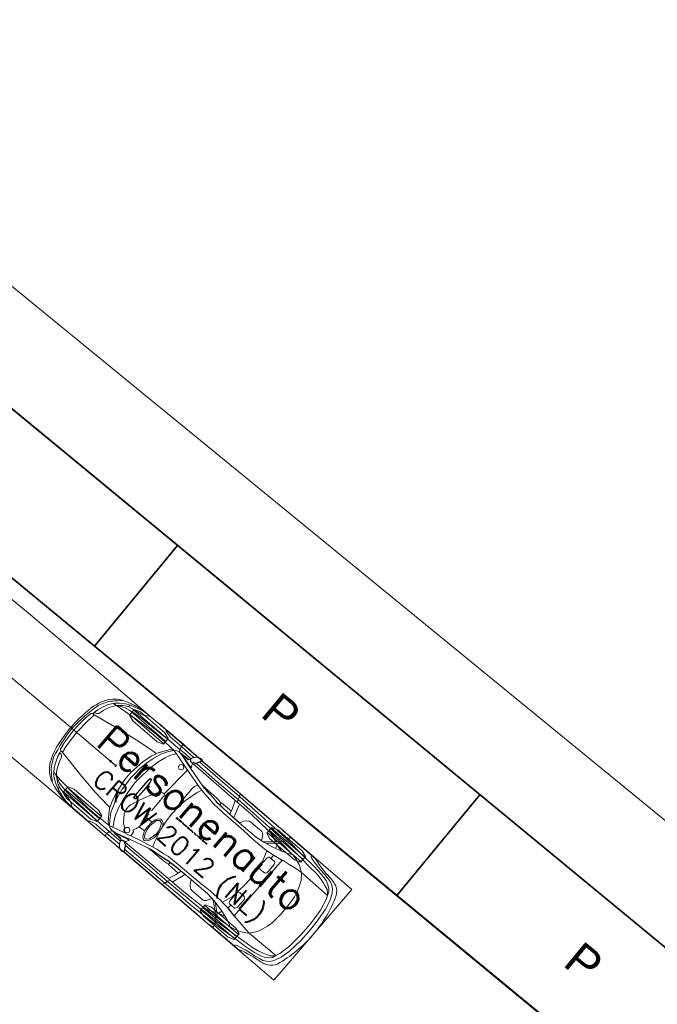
# Model space of a CAD drawing. Header units: metres. Extents: x 93008 to 98406, y 448779 to 454332.
# Tile 50 of 136: x 95625 to 95635, y 451635 to 451650. Entities that reach past the tile are written whole.
import ezdxf
from ezdxf.enums import TextEntityAlignment as Align

# ---------------------------------------------------------------- set-up
doc = ezdxf.new("R2010")
doc.units = ezdxf.units.M
doc.header["$MEASUREMENT"] = 0
for name, color, linetype, lineweight in [('B-PV-VW-MARKERING_PARKEERVAK-G', 7, 'Continuous', 35), ('B-PV-VW-MARKERING_PARKEERVAK-SCHEDING-G', 7, 'Continuous', 35), ('X-XX-AL-REFERENTIE_AUTOTURN-G', 7, 'Continuous', 18)]:
    doc.layers.add(name, color=color, linetype=linetype, lineweight=lineweight)
doc.layers.add('B-PV-VW-MARKERING_PARKEERVAK-T', color=7, linetype='Continuous', lineweight=25, plot=False)
for name, color, linetype, lineweight, true_color in [('B-RO-GR-BEPLANTING_CULTUUR_VASTE PLANTENVAK-V', 7, 'Continuous', 18, 0xa5a552), ('B-RO-OG-TERREIN_CULTUURSCHEIDING-V', 7, 'Continuous', 18, 0x28c846), ('B-RO-VH-VERHARDING_BETONSTRAATSTEEN-V', 7, 'Continuous', 18, 0xcdcdcd)]:
    doc.layers.add(name, color=color, linetype=linetype, lineweight=lineweight, true_color=true_color)
doc.styles.get("Standard").update_dxf_attribs({"font": 'arial.ttf'})
doc.styles.add('TSText', font='Simplex.shx')

# ---------------------------------------------------------------- blocks, each defined once
blk = doc.blocks.new('-P')
at = {"layer": 'B-PV-VW-MARKERING_PARKEERVAK-T'}
blk.add_text('P', height=0.5, dxfattribs=at).set_placement((0, 0), align=Align.MIDDLE_CENTER)
blk = doc.blocks.new('*U29')
at = {"layer": 'B-PV-VW-MARKERING_PARKEERVAK-G'}
blk.add_lwpolyline([(0, 0), (42, 0), (42, 2), (0, 2)], close=True, dxfattribs=at)
at = {"layer": 'B-PV-VW-MARKERING_PARKEERVAK-SCHEDING-G'}
for p, q in [((12, 2), (12, 0)), ((18, 2), (18, 0))]:
    blk.add_line(p, q, dxfattribs=at)
at = {"layer": 'B-PV-VW-MARKERING_PARKEERVAK-T'}
for p in [(14.857, 1.036), (20.857, 1.036)]:
    blk.add_blockref('-P', p, dxfattribs=at)
blk = doc.blocks.new('*U154')
at = {"layer": 'X-XX-AL-REFERENTIE_AUTOTURN-G', "color": 3, "linetype": 'Continuous', "ltscale": 0.3048, "transparency": 33554687, "flags": 128}
blk.add_lwpolyline([(95613.934, 451649.398), (95616.616, 451647.3), (95619.28, 451645.179), (95622.158, 451642.843), (95624.937, 451640.543), (95626.164, 451639.512), (95629.889, 451636.313), (95628.696, 451634.925), (95628.372, 451635.203), (95625.476, 451637.676), (95622.555, 451640.121), (95619.61, 451642.537), (95616.721, 451644.86), (95613.89, 451647.091)], dxfattribs=at)
blk = doc.blocks.new('*U157')
at = {"layer": 'X-XX-AL-REFERENTIE_AUTOTURN-G', "color": 254, "linetype": 'Continuous', "ltscale": 0.3048, "transparency": 33554687}
for p, q in [((-13.359, 2.956), (-13.35, 2.991)), ((-11.962, 2.991), (-11.944, 2.87)), ((-8.621, 3), (-8.686, 2.874)), ((-5.944, 2.687), (-6.103, 3)), ((-6.093, 3.035), (-5.911, 2.679)), ((-4.84, 2.878), (-4.833, 3.03)), ((-3.784, 2.957), (-3.687, 3.023)), ((-2.64, 3.011), (-2.511, 2.914)), ((-2.159, 2.971), (-2.301, 3)), ((-1.891, 2.899), (-2.159, 2.971)), ((-15.257, 2.399), (-15.114, 2.517)), ((-15.114, 2.517), (-14.948, 2.604)), ((-14.738, 2.508), (-14.951, 2.404)), ((-14.948, 2.604), (-14.756, 2.637)), ((-14.756, 2.637), (-14.464, 2.706)), ((-14.367, 2.585), (-14.738, 2.508)), ((-14.464, 2.706), (-14.146, 2.741)), ((-13.828, 2.646), (-14.367, 2.585)), ((-14.146, 2.741), (-13.916, 2.784)), ((-14.119, 2.456), (-13.722, 2.482)), ((-13.916, 2.784), (-13.607, 2.844)), ((-12.961, 2.697), (-13.828, 2.646)), ((-13.722, 2.482), (-12.952, 2.551)), ((-13.607, 2.844), (-13.474, 2.887)), ((-13.474, 2.887), (-13.394, 2.922)), ((-13.394, 2.922), (-13.359, 2.956)), ((-11.927, 2.801), (-12.961, 2.697)), ((-12.952, 2.551), (-11.847, 2.637)), ((-11.944, 2.87), (-11.935, 2.801)), ((-11.935, 2.801), (-11.847, 2.637)), ((-11.223, 2.832), (-11.927, 2.801)), ((-11.847, 2.637), (-11.135, 2.661)), ((-11.847, 2.637), (-11.714, 2.473)), ((-10.892, 2.528), (-11.714, 2.473)), ((-11.559, 2.341), (-11.118, 2.492)), ((-10.366, 2.851), (-11.223, 2.832)), ((-11.135, 2.661), (-10.775, 2.689)), ((-11.118, 2.492), (-11.018, 2.52)), ((-9.684, 2.575), (-10.892, 2.528)), ((-10.775, 2.689), (-10.269, 2.689)), ((-9.519, 2.86), (-10.366, 2.851)), ((-10.269, 2.689), (-9.519, 2.708)), ((-8.778, 2.585), (-9.684, 2.575)), ((-8.686, 2.874), (-9.519, 2.86)), ((-9.519, 2.708), (-8.732, 2.72)), ((-8.926, 2.583), (-9.093, 2.104)), ((-8.644, 2.586), (-8.813, 2.2)), ((-8.732, 2.72), (-8.778, 2.585)), ((-5.826, 2.612), (-8.778, 2.585)), ((-8.686, 2.874), (-8.732, 2.72)), ((-8.732, 2.72), (-7.222, 2.711)), ((-7.25, 2.883), (-8.686, 2.874)), ((-6.048, 2.892), (-7.25, 2.883)), ((-7.222, 2.711), (-5.966, 2.729)), ((-5.911, 2.679), (-5.944, 2.687)), ((-5.817, 2.679), (-5.911, 2.679)), ((-5.891, 2.439), (-5.846, 2.511)), ((-5.884, 2.349), (-5.155, 2.555)), ((-5.846, 2.511), (-5.829, 2.551)), ((-5.829, 2.575), (-5.826, 2.612)), ((-5.829, 2.551), (-5.829, 2.575)), ((-5.826, 2.612), (-5.817, 2.679)), ((-5.826, 2.612), (-5.78, 2.599)), ((-5.813, 2.623), (-5.825, 2.624)), ((-5.78, 2.619), (-5.813, 2.623)), ((-5.744, 2.611), (-5.78, 2.619)), ((-5.78, 2.599), (-5.744, 2.595)), ((-5.187, 2.587), (-5.748, 2.427)), ((-5.711, 2.619), (-5.744, 2.611)), ((-5.744, 2.595), (-5.699, 2.599)), ((-5.67, 2.635), (-5.711, 2.619)), ((-5.699, 2.599), (-5.674, 2.607)), ((-5.674, 2.607), (-5.613, 2.663)), ((-5.625, 2.675), (-5.67, 2.635)), ((-5.666, 2.864), (-4.84, 2.878)), ((-5.6, 2.723), (-5.625, 2.675)), ((-5.613, 2.663), (-5.592, 2.679)), ((-5.6, 2.723), (-5.592, 2.679)), ((-5.598, 2.722), (-5.228, 2.726)), ((-5.592, 2.679), (-5.564, 2.627)), ((-5.564, 2.627), (-5.543, 2.607)), ((-5.411, 2.626), (-5.563, 2.626)), ((-5.543, 2.607), (-5.498, 2.599)), ((-5.498, 2.599), (-5.257, 2.599)), ((-5.217, 2.622), (-5.411, 2.626)), ((-5.257, 2.599), (-5.208, 2.595)), ((-5.228, 2.726), (-4.87, 2.718)), ((-4.974, 2.595), (-5.217, 2.622)), ((-5.208, 2.595), (-5.187, 2.587)), ((-5.155, 2.555), (-4.974, 2.595)), ((-4.692, 2.487), (-5.062, 2.384)), ((-4.974, 2.595), (-4.907, 2.646)), ((-4.795, 2.566), (-4.974, 2.595)), ((-4.907, 2.646), (-4.87, 2.718)), ((-4.87, 2.718), (-4.84, 2.878)), ((-4.87, 2.718), (-4.282, 2.711)), ((-4.84, 2.878), (-4.699, 2.879)), ((-4.692, 2.487), (-4.795, 2.566)), ((-4.699, 2.879), (-4.394, 2.885)), ((-4.44, 2.502), (-4.692, 2.487)), ((-4.692, 2.487), (-4.509, 2.4)), ((-4.509, 2.258), (-4.692, 2.487)), ((-4.058, 2.518), (-4.44, 2.502)), ((-4.394, 2.885), (-4.111, 2.885)), ((-4.282, 2.711), (-3.479, 2.689)), ((-4.111, 2.885), (-3.94, 2.914)), ((-3.345, 2.518), (-4.058, 2.518)), ((-3.94, 2.914), (-3.784, 2.957)), ((-3.479, 2.689), (-2.854, 2.667)), ((-2.241, 2.446), (-3.345, 2.518)), ((-2.854, 2.667), (-2.37, 2.638)), ((-2.511, 2.914), (-2.348, 2.827)), ((-2.37, 2.638), (-1.983, 2.609)), ((-2.348, 2.827), (-2.206, 2.783)), ((-2.206, 2.783), (-1.968, 2.754)), ((-1.983, 2.609), (-1.693, 2.566)), ((-1.968, 2.754), (-1.745, 2.718)), ((-1.539, 2.782), (-1.891, 2.899)), ((-1.745, 2.718), (-1.499, 2.664)), ((-1.693, 2.566), (-1.388, 2.5)), ((-1.312, 2.673), (-1.539, 2.782)), ((-1.539, 2.782), (-1.518, 2.701)), ((-1.518, 2.701), (-1.499, 2.664)), ((-1.499, 2.664), (-1.475, 2.641)), ((-1.475, 2.641), (-1.375, 2.603)), ((-1.388, 2.5), (-1.039, 2.337)), ((-1.375, 2.603), (-1.265, 2.529)), ((-1.063, 2.519), (-1.312, 2.673)), ((-1.265, 2.529), (-1.174, 2.445)), ((-0.867, 2.351), (-1.063, 2.519)), ((-15.533, 1.893), (-15.39, 2.205)), ((-15.39, 2.205), (-15.257, 2.399)), ((-15.279, 1.99), (-15.357, 1.786)), ((-15.207, 2.18), (-15.279, 1.99)), ((-15.279, 1.99), (-15.207, 2.077)), ((-13.529, 2.009), (-15.279, 1.99)), ((-15.11, 2.292), (-15.207, 2.18)), ((-15.207, 2.077), (-15.066, 2.197)), ((-14.951, 2.404), (-15.11, 2.292)), ((-15.066, 2.197), (-14.88, 2.266)), ((-14.88, 2.266), (-14.721, 2.318)), ((-14.721, 2.318), (-14.447, 2.404)), ((-14.447, 2.404), (-14.119, 2.456)), ((-13.789, 1.689), (-13.529, 2.009)), ((-13.529, 2.009), (-13.392, 2.107)), ((-13.134, 1.968), (-13.529, 2.009)), ((-13.392, 2.107), (-13.181, 2.231)), ((-13.181, 2.231), (-13.007, 2.297)), ((-13.007, 2.297), (-12.812, 2.354)), ((-12.812, 2.354), (-12.632, 2.395)), ((-12.632, 2.395), (-12.59, 2.395)), ((-12.59, 2.395), (-12.569, 2.39)), ((-12.569, 2.39), (-12.506, 2.349)), ((-12.033, 2.456), (-12.568, 2.39)), ((-12.506, 2.349), (-12.363, 2.277)), ((-12.363, 2.277), (-12.131, 2.189)), ((-12.131, 2.189), (-11.815, 2.087)), ((-11.779, 2.239), (-12.067, 2.169)), ((-11.714, 2.473), (-12.033, 2.456)), ((-11.815, 2.087), (-11.654, 2.045)), ((-11.272, 1.991), (-11.814, 2.468)), ((-11.632, 2.307), (-11.779, 2.239)), ((-11.705, 2.273), (-11.76, 2.073)), ((-11.714, 2.473), (-11.069, 1.922)), ((-11.654, 2.045), (-11.113, 1.928)), ((-11.256, 1.959), (-11.272, 1.991)), ((-10.973, 1.91), (-10.819, 2.179)), ((-10.819, 2.179), (-10.752, 2.245)), ((-10.752, 2.245), (-10.691, 2.271)), ((-10.691, 2.271), (-9.961, 2.267)), ((-9.961, 2.267), (-9.856, 2.247)), ((-9.856, 2.247), (-9.748, 2.175)), ((-9.748, 2.175), (-9.646, 2.057)), ((-9.646, 2.057), (-9.566, 1.873)), ((-9.093, 2.104), (-9.156, 1.882)), ((-8.813, 2.2), (-8.905, 1.887)), ((-8.857, 2.05), (-8.211, 2.038)), ((-8.211, 1.99), (-8.1, 2.039)), ((-8.211, 2.038), (-8.211, 1.915)), ((-8.1, 2.039), (-7.976, 2.065)), ((-7.976, 2.065), (-7.877, 2.065)), ((-7.877, 2.065), (-6.913, 2.078)), ((-7.8, 1.96), (-6.978, 2.061)), ((-7.794, 1.948), (-7.459, 1.988)), ((-7.459, 1.988), (-7.059, 2.04)), ((-7.059, 2.04), (-6.572, 2.166)), ((-6.243, 2.074), (-6.83, 1.931)), ((-6.572, 2.166), (-5.884, 2.349)), ((-5.667, 2.229), (-6.243, 2.074)), ((-5.907, 2.419), (-5.891, 2.439)), ((-5.903, 2.399), (-5.907, 2.419)), ((-5.874, 2.399), (-5.903, 2.399)), ((-5.748, 2.427), (-5.874, 2.399)), ((-5.81, 1.918), (-5.832, 2.176)), ((-5.062, 2.384), (-5.667, 2.229)), ((-5.398, 2.3), (-5.387, 2.196)), ((-5.387, 2.196), (-5.313, 2.073)), ((-5.313, 2.073), (-5.144, 1.938)), ((-4.872, 2.435), (-4.709, 2.187)), ((-4.709, 2.187), (-4.573, 1.895)), ((-4.509, 2.4), (-4.282, 2.081)), ((-4.309, 1.948), (-4.509, 2.258)), ((-4.282, 2.081), (-4.119, 1.833)), ((-1.336, 2.357), (-2.241, 2.446)), ((-1.024, 2.315), (-1.336, 2.357)), ((-1.174, 2.445), (-1.039, 2.337)), ((-1.039, 2.337), (-1.02, 2.309)), ((-0.819, 2.286), (-1.024, 2.315)), ((-1.02, 2.309), (-0.891, 2.146)), ((-0.891, 2.146), (-0.786, 1.931)), ((-0.819, 2.286), (-0.867, 2.351)), ((-0.666, 2.085), (-0.819, 2.286)), ((-0.556, 1.828), (-0.666, 2.085)), ((-15.655, 1.398), (-15.533, 1.893)), ((-15.357, 1.786), (-15.489, 1.194)), ((-13.911, 1.398), (-13.789, 1.689)), ((-12.801, 1.917), (-13.134, 1.968)), ((-12.443, 1.855), (-12.801, 1.917)), ((-11.893, 1.755), (-12.448, 1.854)), ((-11.905, 1.757), (-12.443, 1.855)), ((-12.392, -1.846), (-12.392, 1.846)), ((-12.234, 1.43), (-12.189, 1.52)), ((-12.189, 1.52), (-12.152, 1.546)), ((-12.152, 1.546), (-11.814, 1.547)), ((-11.919, 1.547), (-11.913, 1.668)), ((-11.913, 1.668), (-11.893, 1.755)), ((-11.508, 1.71), (-11.905, 1.757)), ((-11.814, 1.547), (-11.768, 1.512)), ((-11.768, 1.512), (-11.741, 1.449)), ((-11.496, 1.712), (-11.688, 1.186)), ((-11.396, 1.702), (-11.508, 1.71)), ((-10.657, 1.685), (-11.396, 1.702)), ((-11.113, 1.928), (-10.649, 1.869)), ((-9.979, 1.702), (-10.657, 1.685)), ((-10.649, 1.869), (-10.245, 1.869)), ((-10.245, 1.869), (-9.403, 1.869)), ((-8.578, 1.718), (-9.979, 1.702)), ((-9.566, 1.873), (-8.472, 1.896)), ((-9.403, 1.869), (-8.467, 1.886)), ((-7.934, 1.735), (-8.578, 1.718)), ((-8.472, 1.896), (-8.051, 1.922)), ((-8.467, 1.886), (-8.046, 1.911)), ((-8.051, 1.922), (-7.8, 1.96)), ((-8.046, 1.911), (-7.794, 1.948)), ((-7.647, 1.794), (-7.934, 1.735)), ((-7.259, 1.845), (-7.647, 1.794)), ((-6.83, 1.931), (-7.259, 1.845)), ((-6.946, 1.641), (-7.038, 1.882)), ((-6.762, 0.96), (-6.946, 1.641)), ((-6.807, 1.125), (-6.784, 1.494)), ((-6.784, 1.494), (-6.668, 1.773)), ((-6.732, 1.309), (-6.626, 1.691)), ((-6.668, 1.773), (-6.573, 1.876)), ((-6.626, 1.691), (-6.52, 1.804)), ((-6.573, 1.876), (-6.499, 1.918)), ((-6.52, 1.804), (-6.477, 1.835)), ((-6.499, 1.918), (-6.403, 1.887)), ((-6.477, 1.835), (-6.393, 1.773)), ((-6.403, 1.887), (-6.297, 1.794)), ((-6.393, 1.773), (-6.319, 1.67)), ((-6.319, 1.67), (-6.255, 1.443)), ((-6.297, 1.794), (-6.192, 1.546)), ((-6.192, 1.546), (-5.874, 1.567)), ((-6.192, 1.546), (-6.17, 1.34)), ((-5.885, 1.319), (-5.863, 1.546)), ((-5.863, 1.546), (-5.81, 1.722)), ((-5.726, 1.897), (-5.81, 1.918)), ((-5.81, 1.722), (-5.747, 1.835)), ((-5.747, 1.835), (-5.726, 1.897)), ((-5.144, 1.938), (-4.847, 1.556)), ((-4.847, 1.556), (-4.794, 1.329)), ((-4.573, 1.895), (-4.446, 1.514)), ((-4.446, 1.514), (-4.364, 1.081)), ((-4.164, 1.523), (-4.309, 1.948)), ((-4.064, 1.187), (-4.164, 1.523)), ((-4.119, 1.833), (-4.001, 1.523)), ((-3.937, 1.78), (-4.102, 1.79)), ((-4.001, 1.523), (-3.873, 1.036)), ((-3.047, 1.683), (-3.937, 1.78)), ((-2.012, 1.523), (-3.047, 1.683)), ((-0.464, 1.232), (-2.012, 1.523)), ((-0.786, 1.931), (-0.68, 1.693)), ((-0.68, 1.693), (-0.628, 1.487)), ((-0.628, 1.487), (-0.604, 1.441)), ((-0.45, 1.534), (-0.556, 1.828)), ((-0.402, 1.342), (-0.45, 1.534)), ((-15.732, 0.58), (-15.655, 1.398)), ((-15.489, 1.194), (-15.555, 0.343)), ((-14.065, 0.86), (-13.999, 1.14)), ((-13.999, 1.14), (-13.911, 1.398)), ((-12.242, 0.958), (-12.234, 1.43)), ((-11.741, 1.449), (-11.73, 0.897)), ((-11.688, 1.186), (-11.734, 0.803)), ((-6.721, 1.009), (-6.732, 1.309)), ((-6.587, 0.687), (-6.721, 1.009)), ((-6.234, 1.174), (-6.308, 0.762)), ((-6.255, 1.443), (-6.234, 1.174)), ((-6.17, 1.34), (-6.192, 0.968)), ((-5.853, 0.999), (-5.885, 1.319)), ((-5.821, 0.844), (-5.853, 0.999)), ((-4.805, 1.02), (-4.985, 0.565)), ((-4.784, 1.154), (-4.805, 1.02)), ((-4.794, 1.329), (-4.784, 1.154)), ((-4.364, 1.081), (-4.282, 0.443)), ((-3.973, 0.682), (-4.064, 1.187)), ((-3.873, 1.036), (-3.81, 0.629)), ((-0.604, 1.441), (-0.546, 1.375)), ((-0.546, 1.375), (-0.484, 1.347)), ((-0.484, 1.347), (-0.441, 1.342)), ((-0.476, 1.209), (-0.482, 1.121)), ((-0.482, 1.121), (-0.476, 1.209)), ((-0.482, 1.121), (-0.458, 1.058)), ((-0.458, 1.058), (-0.482, 1.121)), ((-0.464, 1.232), (-0.476, 1.209)), ((-0.476, 1.209), (-0.464, 1.232)), ((-0.434, 1.238), (-0.464, 1.232)), ((-0.464, 1.232), (-0.434, 1.238)), ((-0.458, 1.058), (-0.422, 0.796)), ((-0.422, 0.796), (-0.458, 1.058)), ((-0.441, 1.342), (-0.402, 1.342)), ((-0.398, 1.232), (-0.434, 1.238)), ((-0.434, 1.238), (-0.398, 1.232)), ((-0.386, 1.229), (-0.402, 1.342)), ((-0.368, 1.226), (-0.398, 1.232)), ((-0.398, 1.232), (-0.368, 1.226)), ((-0.333, 1.203), (-0.368, 1.226)), ((-0.368, 1.226), (-0.333, 1.203)), ((-0.297, 1.168), (-0.333, 1.203)), ((-0.333, 1.203), (-0.297, 1.168)), ((-0.285, 1.052), (-0.297, 1.168)), ((-0.297, 1.168), (-0.285, 1.052)), ((-0.249, 0.808), (-0.285, 1.052)), ((-0.285, 1.052), (-0.249, 0.808)), ((-15.743, 0), (-15.732, 0.58)), ((-14.098, 0.494), (-14.065, 0.86)), ((-12.233, 0.86), (-12.242, 0.958)), ((-12.168, 0.798), (-12.233, 0.86)), ((-12.141, 0.78), (-12.168, 0.798)), ((-11.867, 0.772), (-12.141, 0.78)), ((-11.803, 0.817), (-11.867, 0.772)), ((-11.748, 0.861), (-11.803, 0.817)), ((-11.734, 0.803), (-11.779, 0.268)), ((-11.73, 0.897), (-11.748, 0.861)), ((-6.698, 0.467), (-6.762, 0.96)), ((-6.643, 0.642), (-6.742, 0.806)), ((-6.53, 0.576), (-6.643, 0.642)), ((-6.446, 0.648), (-6.587, 0.687)), ((-6.435, 0.565), (-6.53, 0.576)), ((-6.308, 0.762), (-6.446, 0.648)), ((-6.329, 0.638), (-6.435, 0.565)), ((-6.245, 0.762), (-6.329, 0.638)), ((-6.192, 0.968), (-6.245, 0.762)), ((-5.853, 0.968), (-6.192, 0.968)), ((-5.726, 0.648), (-5.821, 0.844)), ((-5.8, 0.534), (-5.705, 0.576)), ((-5.789, -0.395), (-5.8, 0.534)), ((-5.694, 0.607), (-5.726, 0.648)), ((-5.705, 0.576), (-5.694, 0.607)), ((-4.985, 0.565), (-5.239, 0.018)), ((-4.829, 0.442), (-4.8, 0.613)), ((-4.819, 0.417), (-4.794, 0.56)), ((-4.8, 0.613), (-4.775, 0.641)), ((-4.794, 0.56), (-4.768, 0.619)), ((-4.775, 0.641), (-4.746, 0.644)), ((-4.768, 0.619), (-4.746, 0.625)), ((-4.746, 0.644), (-4.717, 0.641)), ((-4.746, 0.625), (-4.727, 0.622)), ((-4.727, 0.622), (-4.705, 0.61)), ((-4.717, 0.641), (-4.689, 0.632)), ((-4.705, 0.61), (-4.685, 0.582)), ((-4.689, 0.632), (-4.673, 0.566)), ((-4.685, 0.582), (-4.682, 0.352)), ((-4.673, 0.566), (-4.663, 0.461)), ((-3.946, 0.222), (-3.973, 0.682)), ((-3.81, 0.629), (-3.764, 0.23)), ((-0.422, 0.796), (-0.375, 0)), ((-0.375, 0), (-0.422, 0.796)), ((-0.219, 0.482), (-0.249, 0.808)), ((-0.249, 0.808), (-0.219, 0.482)), ((-15.732, -0.58), (-15.743, 0)), ((-15.555, 0.343), (-15.555, 0)), ((-14.109, 0.182), (-14.098, 0.494)), ((-14.109, 0), (-14.109, 0.182)), ((-14.109, -0.182), (-14.109, 0)), ((-11.779, 0.268), (-11.788, 0)), ((-11.788, 0), (-11.779, -0.268)), ((-6.68, 0), (-6.698, 0.467)), ((-6.698, -0.467), (-6.68, 0)), ((-5.239, 0.018), (-5.429, -0.312)), ((-4.845, 0), (-4.829, 0.442)), ((-4.829, -0.442), (-4.845, 0)), ((-4.832, 0), (-4.819, 0.417)), ((-4.819, -0.417), (-4.832, 0)), ((-4.682, 0.352), (-4.679, 0)), ((-4.679, 0), (-4.682, -0.352)), ((-4.663, 0.461), (-4.657, 0)), ((-4.657, 0), (-4.663, -0.461)), ((-4.282, 0.443), (-4.247, 0)), ((-4.247, 0), (-4.282, -0.443)), ((-3.929, 0), (-3.946, 0.222)), ((-3.946, -0.222), (-3.929, 0)), ((-3.764, 0.23), (-3.755, 0)), ((-3.755, 0), (-3.764, -0.23)), ((-0.375, 0), (-0.422, -0.796)), ((-0.422, -0.796), (-0.375, 0)), ((-0.202, 0.093), (-0.219, 0.482)), ((-0.219, 0.482), (-0.202, 0.093)), ((-0.196, 0), (-0.202, 0.093)), ((-0.202, 0.093), (-0.196, 0)), ((-0.202, -0.093), (-0.196, 0)), ((-0.196, 0), (-0.202, -0.093)), ((-15.555, 0), (-15.555, -0.343)), ((-15.555, -0.343), (-15.489, -1.194)), ((-14.098, -0.494), (-14.109, -0.182)), ((-14.065, -0.86), (-14.098, -0.494)), ((-11.779, -0.268), (-11.734, -0.803)), ((-6.762, -0.96), (-6.698, -0.467)), ((-6.698, -0.467), (-6.632, -0.67)), ((-5.779, -0.467), (-5.789, -0.395)), ((-5.736, -0.508), (-5.779, -0.467)), ((-5.546, -0.436), (-5.641, -0.508)), ((-5.429, -0.312), (-5.546, -0.436)), ((-4.8, -0.613), (-4.829, -0.442)), ((-4.794, -0.56), (-4.819, -0.417)), ((-4.682, -0.352), (-4.685, -0.582)), ((-4.663, -0.461), (-4.673, -0.566)), ((-4.282, -0.443), (-4.364, -1.081)), ((-3.973, -0.682), (-3.946, -0.222)), ((-3.764, -0.23), (-3.81, -0.629)), ((-0.249, -0.808), (-0.219, -0.482)), ((-0.219, -0.482), (-0.249, -0.808)), ((-0.219, -0.482), (-0.202, -0.093)), ((-0.202, -0.093), (-0.219, -0.482)), ((-15.655, -1.398), (-15.732, -0.58)), ((-13.999, -1.14), (-14.065, -0.86)), ((-12.233, -0.86), (-12.242, -0.958)), ((-12.242, -0.958), (-12.234, -1.43)), ((-12.168, -0.798), (-12.233, -0.86)), ((-12.141, -0.78), (-12.168, -0.798)), ((-11.867, -0.772), (-12.141, -0.78)), ((-11.803, -0.817), (-11.867, -0.772)), ((-11.748, -0.861), (-11.803, -0.817)), ((-11.73, -0.897), (-11.748, -0.861)), ((-11.741, -1.449), (-11.73, -0.897)), ((-11.734, -0.803), (-11.688, -1.186)), ((-6.946, -1.641), (-6.762, -0.96)), ((-6.632, -0.67), (-6.621, -1.63)), ((-5.836, -2.172), (-5.736, -0.508)), ((-5.641, -0.508), (-5.736, -0.508)), ((-4.775, -0.641), (-4.8, -0.613)), ((-4.768, -0.619), (-4.794, -0.56)), ((-4.746, -0.644), (-4.775, -0.641)), ((-4.746, -0.625), (-4.768, -0.619)), ((-4.727, -0.622), (-4.746, -0.625)), ((-4.717, -0.641), (-4.746, -0.644)), ((-4.705, -0.61), (-4.727, -0.622)), ((-4.689, -0.632), (-4.717, -0.641)), ((-4.685, -0.582), (-4.705, -0.61)), ((-4.673, -0.566), (-4.689, -0.632)), ((-4.064, -1.187), (-3.973, -0.682)), ((-3.81, -0.629), (-3.873, -1.036)), ((-0.422, -0.796), (-0.458, -1.058)), ((-0.458, -1.058), (-0.422, -0.796)), ((-0.285, -1.052), (-0.249, -0.808)), ((-0.249, -0.808), (-0.285, -1.052)), ((-15.533, -1.893), (-15.655, -1.398)), ((-15.489, -1.194), (-15.357, -1.786)), ((-13.911, -1.398), (-13.999, -1.14)), ((-13.789, -1.689), (-13.911, -1.398)), ((-12.234, -1.43), (-12.189, -1.52)), ((-11.768, -1.512), (-11.741, -1.449)), ((-11.688, -1.186), (-11.496, -1.712)), ((-4.364, -1.081), (-4.446, -1.514)), ((-4.164, -1.523), (-4.064, -1.187)), ((-3.873, -1.036), (-4.001, -1.523)), ((-0.464, -1.232), (-2.012, -1.523)), ((-0.628, -1.487), (-0.604, -1.441)), ((-0.604, -1.441), (-0.546, -1.375)), ((-0.546, -1.375), (-0.484, -1.347)), ((-0.484, -1.347), (-0.441, -1.342)), ((-0.458, -1.058), (-0.482, -1.121)), ((-0.482, -1.121), (-0.458, -1.058)), ((-0.482, -1.121), (-0.476, -1.209)), ((-0.476, -1.209), (-0.482, -1.121)), ((-0.476, -1.209), (-0.464, -1.232)), ((-0.464, -1.232), (-0.476, -1.209)), ((-0.464, -1.232), (-0.434, -1.238)), ((-0.434, -1.238), (-0.464, -1.232)), ((-0.402, -1.342), (-0.45, -1.534)), ((-0.441, -1.342), (-0.402, -1.342)), ((-0.434, -1.238), (-0.398, -1.232)), ((-0.398, -1.232), (-0.434, -1.238)), ((-0.386, -1.229), (-0.402, -1.342)), ((-0.398, -1.232), (-0.368, -1.226)), ((-0.368, -1.226), (-0.398, -1.232)), ((-0.368, -1.226), (-0.333, -1.203)), ((-0.333, -1.203), (-0.368, -1.226)), ((-0.333, -1.203), (-0.297, -1.168)), ((-0.297, -1.168), (-0.333, -1.203)), ((-0.297, -1.168), (-0.285, -1.052)), ((-0.285, -1.052), (-0.297, -1.168)), ((-15.39, -2.205), (-15.533, -1.893)), ((-15.357, -1.786), (-15.279, -1.99)), ((-13.529, -2.009), (-13.789, -1.689)), ((-13.134, -1.968), (-13.529, -2.009)), ((-12.801, -1.917), (-13.134, -1.968)), ((-12.443, -1.855), (-12.801, -1.917)), ((-11.893, -1.755), (-12.448, -1.854)), ((-11.905, -1.757), (-12.443, -1.855)), ((-12.189, -1.52), (-12.152, -1.546)), ((-12.152, -1.546), (-11.814, -1.547)), ((-11.919, -1.547), (-11.913, -1.668)), ((-11.913, -1.668), (-11.893, -1.755)), ((-11.508, -1.71), (-11.905, -1.757)), ((-11.814, -1.547), (-11.768, -1.512)), ((-11.714, -2.473), (-11.069, -1.922)), ((-11.113, -1.928), (-11.654, -2.045)), ((-11.396, -1.702), (-11.508, -1.71)), ((-10.657, -1.685), (-11.396, -1.702)), ((-11.256, -1.959), (-11.272, -1.991)), ((-10.649, -1.869), (-11.113, -1.928)), ((-10.973, -1.91), (-10.819, -2.179)), ((-9.979, -1.702), (-10.657, -1.685)), ((-10.245, -1.869), (-10.649, -1.869)), ((-9.403, -1.869), (-10.245, -1.869)), ((-8.578, -1.718), (-9.979, -1.702)), ((-9.646, -2.057), (-9.566, -1.873)), ((-9.566, -1.873), (-8.472, -1.896)), ((-8.467, -1.886), (-9.403, -1.869)), ((-9.093, -2.104), (-9.156, -1.882)), ((-8.813, -2.2), (-8.905, -1.887)), ((-7.934, -1.735), (-8.578, -1.718)), ((-8.472, -1.896), (-8.051, -1.922)), ((-8.046, -1.911), (-8.467, -1.886)), ((-8.211, -2.038), (-8.211, -1.915)), ((-8.051, -1.922), (-7.8, -1.96)), ((-7.794, -1.948), (-8.046, -1.911)), ((-7.647, -1.794), (-7.934, -1.735)), ((-7.8, -1.96), (-6.978, -2.061)), ((-7.459, -1.988), (-7.794, -1.948)), ((-7.259, -1.845), (-7.647, -1.794)), ((-6.83, -1.931), (-7.259, -1.845)), ((-7.04, -1.889), (-6.946, -1.641)), ((-6.243, -2.074), (-6.83, -1.931)), ((-6.694, -1.883), (-6.803, -1.936)), ((-6.642, -1.792), (-6.694, -1.883)), ((-6.621, -1.63), (-6.642, -1.792)), ((-4.573, -1.895), (-4.709, -2.187)), ((-4.446, -1.514), (-4.573, -1.895)), ((-4.509, -2.258), (-4.309, -1.948)), ((-4.309, -1.948), (-4.164, -1.523)), ((-4.119, -1.833), (-4.282, -2.081)), ((-4.001, -1.523), (-4.119, -1.833)), ((-3.937, -1.78), (-4.102, -1.79)), ((-3.047, -1.683), (-3.937, -1.78)), ((-2.012, -1.523), (-3.047, -1.683)), ((-0.891, -2.146), (-0.786, -1.931)), ((-0.786, -1.931), (-0.68, -1.693)), ((-0.68, -1.693), (-0.628, -1.487)), ((-0.556, -1.828), (-0.666, -2.085)), ((-0.45, -1.534), (-0.556, -1.828)), ((-15.257, -2.399), (-15.39, -2.205)), ((-13.529, -2.009), (-15.279, -1.99)), ((-15.279, -1.99), (-15.207, -2.077)), ((-15.279, -1.99), (-15.207, -2.18)), ((-15.114, -2.517), (-15.257, -2.399)), ((-15.207, -2.077), (-15.066, -2.197)), ((-15.207, -2.18), (-15.11, -2.292)), ((-15.11, -2.292), (-14.951, -2.404)), ((-15.066, -2.197), (-14.88, -2.266)), ((-14.951, -2.404), (-14.738, -2.508)), ((-14.88, -2.266), (-14.721, -2.318)), ((-14.721, -2.318), (-14.447, -2.404)), ((-14.447, -2.404), (-14.119, -2.456)), ((-14.119, -2.456), (-13.722, -2.482)), ((-13.392, -2.107), (-13.529, -2.009)), ((-13.181, -2.231), (-13.392, -2.107)), ((-13.007, -2.297), (-13.181, -2.231)), ((-12.812, -2.354), (-13.007, -2.297)), ((-12.632, -2.395), (-12.812, -2.354)), ((-12.59, -2.395), (-12.632, -2.395)), ((-12.569, -2.39), (-12.59, -2.395)), ((-12.506, -2.349), (-12.569, -2.39)), ((-12.033, -2.456), (-12.568, -2.39)), ((-12.363, -2.277), (-12.506, -2.349)), ((-12.131, -2.189), (-12.363, -2.277)), ((-11.815, -2.087), (-12.131, -2.189)), ((-11.779, -2.239), (-12.067, -2.169)), ((-11.714, -2.473), (-12.033, -2.456)), ((-11.847, -2.637), (-11.714, -2.473)), ((-11.654, -2.045), (-11.815, -2.087)), ((-11.272, -1.991), (-11.814, -2.468)), ((-11.632, -2.307), (-11.779, -2.239)), ((-11.705, -2.273), (-11.76, -2.073)), ((-10.892, -2.528), (-11.714, -2.473)), ((-11.559, -2.341), (-11.118, -2.492)), ((-10.819, -2.179), (-10.752, -2.245)), ((-10.752, -2.245), (-10.691, -2.271)), ((-10.691, -2.271), (-9.961, -2.267)), ((-9.961, -2.267), (-9.856, -2.247)), ((-9.856, -2.247), (-9.748, -2.175)), ((-9.748, -2.175), (-9.646, -2.057)), ((-8.926, -2.583), (-9.093, -2.104)), ((-8.857, -2.05), (-8.211, -2.038)), ((-8.644, -2.586), (-8.813, -2.2)), ((-8.211, -1.99), (-8.1, -2.039)), ((-8.1, -2.039), (-7.976, -2.065)), ((-7.976, -2.065), (-7.877, -2.065)), ((-7.877, -2.065), (-6.913, -2.078)), ((-7.059, -2.04), (-7.459, -1.988)), ((-6.572, -2.166), (-7.059, -2.04)), ((-5.884, -2.349), (-6.572, -2.166)), ((-5.667, -2.229), (-6.243, -2.074)), ((-5.903, -2.399), (-5.907, -2.419)), ((-5.907, -2.419), (-5.891, -2.439)), ((-5.874, -2.399), (-5.903, -2.399)), ((-5.891, -2.439), (-5.846, -2.511)), ((-5.155, -2.555), (-5.884, -2.349)), ((-5.748, -2.427), (-5.874, -2.399)), ((-5.187, -2.587), (-5.748, -2.427)), ((-5.062, -2.384), (-5.667, -2.229)), ((-4.692, -2.487), (-5.062, -2.384)), ((-4.709, -2.187), (-4.872, -2.435)), ((-4.692, -2.487), (-4.509, -2.258)), ((-4.509, -2.4), (-4.692, -2.487)), ((-4.282, -2.081), (-4.509, -2.4)), ((-2.241, -2.446), (-3.345, -2.518)), ((-1.336, -2.357), (-2.241, -2.446)), ((-1.388, -2.5), (-1.039, -2.337)), ((-1.024, -2.315), (-1.336, -2.357)), ((-1.265, -2.529), (-1.174, -2.445)), ((-1.174, -2.445), (-1.039, -2.337)), ((-0.867, -2.351), (-1.063, -2.519)), ((-1.039, -2.337), (-1.02, -2.309)), ((-0.819, -2.286), (-1.024, -2.315)), ((-1.02, -2.309), (-0.891, -2.146)), ((-0.819, -2.286), (-0.867, -2.351)), ((-0.666, -2.085), (-0.819, -2.286)), ((-14.948, -2.604), (-15.114, -2.517)), ((-14.756, -2.637), (-14.948, -2.604)), ((-14.464, -2.706), (-14.756, -2.637)), ((-14.738, -2.508), (-14.367, -2.585)), ((-14.146, -2.741), (-14.464, -2.706)), ((-14.367, -2.585), (-13.828, -2.646)), ((-13.916, -2.784), (-14.146, -2.741)), ((-13.607, -2.844), (-13.916, -2.784)), ((-13.828, -2.646), (-12.961, -2.697)), ((-13.722, -2.482), (-12.952, -2.551)), ((-13.474, -2.887), (-13.607, -2.844)), ((-13.394, -2.922), (-13.474, -2.887)), ((-13.359, -2.956), (-13.394, -2.922)), ((-13.35, -2.991), (-13.359, -2.956)), ((-12.961, -2.697), (-11.927, -2.801)), ((-12.952, -2.551), (-11.847, -2.637)), ((-11.962, -2.991), (-11.944, -2.87)), ((-11.944, -2.87), (-11.935, -2.801)), ((-11.935, -2.801), (-11.847, -2.637)), ((-11.927, -2.801), (-11.223, -2.832)), ((-11.847, -2.637), (-11.135, -2.661)), ((-11.223, -2.832), (-10.366, -2.851)), ((-11.135, -2.661), (-10.775, -2.689)), ((-11.118, -2.492), (-11.018, -2.52)), ((-9.684, -2.575), (-10.892, -2.528)), ((-10.775, -2.689), (-10.269, -2.689)), ((-10.366, -2.851), (-9.519, -2.86)), ((-10.269, -2.689), (-9.519, -2.708)), ((-8.778, -2.585), (-9.684, -2.575)), ((-9.519, -2.708), (-8.732, -2.72)), ((-9.519, -2.86), (-8.686, -2.874)), ((-5.826, -2.612), (-8.778, -2.585)), ((-8.732, -2.72), (-8.778, -2.585)), ((-8.732, -2.72), (-7.222, -2.711)), ((-8.686, -2.874), (-8.732, -2.72)), ((-8.621, -3), (-8.686, -2.874)), ((-8.686, -2.874), (-7.25, -2.883)), ((-7.25, -2.883), (-6.048, -2.892)), ((-7.222, -2.711), (-5.966, -2.729)), ((-5.944, -2.687), (-6.103, -3)), ((-6.093, -3.035), (-5.911, -2.679)), ((-5.911, -2.679), (-5.944, -2.687)), ((-5.817, -2.679), (-5.911, -2.679)), ((-5.846, -2.511), (-5.829, -2.551)), ((-5.829, -2.551), (-5.829, -2.575)), ((-5.829, -2.575), (-5.826, -2.612)), ((-5.826, -2.612), (-5.78, -2.599)), ((-5.826, -2.612), (-5.817, -2.679)), ((-5.813, -2.623), (-5.825, -2.624)), ((-5.78, -2.619), (-5.813, -2.623)), ((-5.78, -2.599), (-5.744, -2.595)), ((-5.744, -2.611), (-5.78, -2.619)), ((-5.744, -2.595), (-5.699, -2.599)), ((-5.711, -2.619), (-5.744, -2.611)), ((-5.67, -2.635), (-5.711, -2.619)), ((-5.699, -2.599), (-5.674, -2.607)), ((-5.674, -2.607), (-5.613, -2.663)), ((-5.625, -2.675), (-5.67, -2.635)), ((-5.666, -2.864), (-4.84, -2.878)), ((-5.6, -2.723), (-5.625, -2.675)), ((-5.613, -2.663), (-5.592, -2.679)), ((-5.6, -2.723), (-5.592, -2.679)), ((-5.598, -2.722), (-5.228, -2.726)), ((-5.592, -2.679), (-5.564, -2.627)), ((-5.564, -2.627), (-5.543, -2.607)), ((-5.563, -2.626), (-5.411, -2.626)), ((-5.543, -2.607), (-5.498, -2.599)), ((-5.498, -2.599), (-5.257, -2.599)), ((-5.411, -2.626), (-5.217, -2.622)), ((-5.257, -2.599), (-5.208, -2.595)), ((-5.228, -2.726), (-4.87, -2.718)), ((-5.217, -2.622), (-4.974, -2.595)), ((-5.208, -2.595), (-5.187, -2.587)), ((-4.974, -2.595), (-5.155, -2.555)), ((-4.974, -2.595), (-4.795, -2.566)), ((-4.907, -2.646), (-4.974, -2.595)), ((-4.87, -2.718), (-4.907, -2.646)), ((-4.87, -2.718), (-4.282, -2.711)), ((-4.84, -2.878), (-4.87, -2.718)), ((-4.84, -2.878), (-4.699, -2.879)), ((-4.833, -3.03), (-4.84, -2.878)), ((-4.795, -2.566), (-4.692, -2.487)), ((-4.699, -2.879), (-4.394, -2.885)), ((-4.44, -2.502), (-4.692, -2.487)), ((-4.058, -2.518), (-4.44, -2.502)), ((-4.394, -2.885), (-4.111, -2.885)), ((-4.282, -2.711), (-3.479, -2.689)), ((-4.111, -2.885), (-3.94, -2.914)), ((-3.345, -2.518), (-4.058, -2.518)), ((-3.94, -2.914), (-3.784, -2.957)), ((-3.784, -2.957), (-3.687, -3.023)), ((-3.479, -2.689), (-2.854, -2.667)), ((-2.854, -2.667), (-2.37, -2.638)), ((-2.64, -3.011), (-2.511, -2.914)), ((-2.511, -2.914), (-2.348, -2.827)), ((-2.37, -2.638), (-1.983, -2.609)), ((-2.348, -2.827), (-2.206, -2.783)), ((-2.206, -2.783), (-1.968, -2.754)), ((-1.891, -2.899), (-2.159, -2.971)), ((-1.983, -2.609), (-1.693, -2.566)), ((-1.968, -2.754), (-1.745, -2.718)), ((-1.539, -2.782), (-1.891, -2.899)), ((-1.745, -2.718), (-1.499, -2.664)), ((-1.693, -2.566), (-1.388, -2.5)), ((-1.312, -2.673), (-1.539, -2.782)), ((-1.539, -2.782), (-1.518, -2.701)), ((-1.518, -2.701), (-1.499, -2.664)), ((-1.499, -2.664), (-1.475, -2.641)), ((-1.475, -2.641), (-1.375, -2.603)), ((-1.375, -2.603), (-1.265, -2.529)), ((-1.063, -2.519), (-1.312, -2.673)), ((-11.962, -2.991), (-13.35, -2.991)), ((-2.159, -2.971), (-2.301, -3))]:
    blk.add_line(p, q, dxfattribs=at)
at = {"layer": 'X-XX-AL-REFERENTIE_AUTOTURN-G', "color": 254, "linetype": 'Continuous', "ltscale": 0.3048, "transparency": 33554687, "flags": 128}
blk.add_lwpolyline([(-16.01, -0.019, 0.087361), (-15.617, -2.264, 0.149552), (-15.281, -2.615, 0.076524), (-15.043, -2.701, 0.03911), (-14.753, -2.747, -0.0414), (-13.597, -2.991, 0.023007), (-13.577, -2.991, -0.023007), (-13.441, -2.991, 0.022807), (-13.273, -2.991, -0.023044), (-13.078, -2.991, 0.023044), (-12.947, -2.991, -0.001731), (-11.864, -2.992, 0.015295), (-11.338, -3.002, -0.002997), (-10.359, -2.997), (-9.007, -2.997), (-8.65, -3, 0.003416), (-8.597, -3), (-6.103, -3, -0.0059), (-6.103, -3.002, 0.006681), (-6.106, -3.007, 0.086242), (-6.108, -3.011, 0.000106), (-6.108, -3.011, 0.00038), (-6.108, -3.013, -0.000008), (-6.108, -3.013, 0.000098), (-6.108, -3.014, -0.000053), (-6.108, -3.015, 0.000367), (-6.108, -3.015, -0.000099), (-6.108, -3.016, 0.000488), (-6.108, -3.016, 0.019116), (-6.107, -3.019, 0.049086), (-6.107, -3.021, 0.000042), (-6.107, -3.021, 0.000827), (-6.106, -3.022), (-6.105, -3.024), (-6.105, -3.024), (-6.105, -3.024), (-6.105, -3.024), (-6.104, -3.025, -0.00079), (-6.104, -3.025, 0.001122), (-6.104, -3.025, 0.00867), (-6.101, -3.028, 0), (-6.101, -3.028, 0.091006), (-6.093, -3.035), (-6.06, -3.049, -1), (-6.06, -3.049, 0.250979), (-6.053, -3.051, 0.0603), (-5.964, -3.055, 0.089605), (-5.826, -3.018, -0.000328), (-5.078, -3.027, 0.00399), (-3.145, -3.016, 0.020498), (-2.081, -2.977, 0.045444), (-1.303, -2.795, 0.168335), (-0.493, -2.239, 0.121029), (-0.079, -1.072, 0.039871), (0, 0, 0.039871), (-0.079, 1.072, 0.121029), (-0.493, 2.239, 0.168335), (-1.303, 2.795, 0.045444), (-2.081, 2.977, 0.020498), (-3.145, 3.016, 0.00399), (-5.078, 3.027, -0.000328), (-5.826, 3.018, 0.089605), (-5.964, 3.055, 0.0603), (-6.053, 3.051, 0.250979), (-6.059, 3.05, -1), (-6.059, 3.05), (-6.093, 3.035, 0.091006), (-6.097, 3.032, 0), (-6.097, 3.032, 0.00867), (-6.104, 3.025, 0.001122), (-6.104, 3.025, -0.00079), (-6.104, 3.025), (-6.105, 3.024), (-6.105, 3.024), (-6.105, 3.024), (-6.105, 3.024), (-6.106, 3.023, 0.000827), (-6.106, 3.023, 0.000042), (-6.106, 3.022, 0.049086), (-6.107, 3.019, 0.019116), (-6.108, 3.016, 0.000488), (-6.108, 3.016, -0.000099), (-6.108, 3.016, 0.000367), (-6.108, 3.016, -0.000053), (-6.108, 3.015, 0.000098), (-6.108, 3.015, -0.000008), (-6.108, 3.014, 0.00038), (-6.108, 3.013, 0.000106), (-6.108, 3.013, 0.086242), (-6.106, 3.007, 0.006681), (-6.103, 3.002, -0.0059), (-6.103, 3), (-8.597, 3, 0.003416), (-8.65, 3), (-9.007, 2.997), (-10.359, 2.997, -0.002997), (-11.338, 3.002, 0.015295), (-11.864, 2.992, -0.001731), (-12.947, 2.991, 0.023044), (-13.078, 2.991, -0.023044), (-13.273, 2.991, 0.022807), (-13.441, 2.991, -0.023007), (-13.577, 2.991, 0.023007), (-13.597, 2.991, -0.0414), (-14.753, 2.747, 0.03911), (-15.043, 2.701, 0.076524), (-15.281, 2.615, 0.149552), (-15.617, 2.264, 0.087361), (-16.01, 0.019)], format="xyb", dxfattribs=at)
at = {"layer": 'X-XX-AL-REFERENTIE_AUTOTURN-G', "color": 254, "linetype": 'Continuous', "ltscale": 0.3048, "transparency": 33554687}
for centre in [(-5.503, 2.084), (-5.503, -2.084)]:
    blk.add_circle(centre, 0.135, dxfattribs=at)
for centre, radius, start, end in [((-6.089, 2.581), 0.509, 16.1007, 59.0906), ((-5.375, -2.219), 6.528, 43.0418, 49.2562), ((-3.675, 0.237), 3.666, 23.7799, 33.0718), ((-8.713, -0.378), 8.65, 2.5062, 14.0037), ((-8.713, 0.378), 8.65, 345.9963, 357.4938), ((-3.675, -0.237), 3.666, 326.9282, 336.2201), ((-5.375, 2.219), 6.528, 310.7438, 316.9582), ((-6.087, -2.583), 0.506, 300.7803, 344.0284)]:
    blk.add_arc(centre, radius, start, end, dxfattribs=at)
blk = doc.blocks.new('*U156')
at = {"layer": 'X-XX-AL-REFERENTIE_AUTOTURN-G', "color": 2, "linetype": 'Continuous', "ltscale": 0.3048, "transparency": 33554687}
for p, q in [((-10.918, 2.71), (-13.169, 2.71)), ((-10.918, 2.56), (-13.169, 2.56)), ((-10.918, 2.41), (-13.169, 2.41)), ((-10.918, -2.41), (-13.169, -2.41)), ((-10.918, -2.56), (-13.169, -2.56)), ((-10.918, -2.71), (-13.169, -2.71))]:
    blk.add_line(p, q, dxfattribs=at)
at = {"layer": 'X-XX-AL-REFERENTIE_AUTOTURN-G', "color": 254, "linetype": 'Continuous', "ltscale": 0.3048, "transparency": 33554687, "flags": 128}
for points in [[(-10.918, 2.747), (-10.918, 2.372), (-11.233, 2.259), (-12.854, 2.259), (-13.169, 2.372), (-13.169, 2.747), (-12.854, 2.86), (-11.233, 2.86)], [(-10.918, -2.372), (-10.918, -2.747), (-11.233, -2.86), (-12.854, -2.86), (-13.169, -2.747), (-13.169, -2.372), (-12.854, -2.259), (-11.233, -2.259)]]:
    blk.add_lwpolyline(points, close=True, dxfattribs=at)
blk.add_blockref('*U157', (0, 0))
blk = doc.blocks.new('*U155')
at = {"layer": 'X-XX-AL-REFERENTIE_AUTOTURN-G', "color": 2, "linetype": 'Continuous', "ltscale": 0.3048, "transparency": 33554687}
for p, q in [((0.218, 0.78), (0.739, 0.334)), ((0.248, 0.815), (0.768, 0.368)), ((0.278, 0.85), (0.798, 0.403)), ((-0.798, -0.403), (-0.278, -0.85)), ((-0.768, -0.368), (-0.248, -0.815)), ((-0.739, -0.334), (-0.218, -0.78))]:
    blk.add_line(p, q, dxfattribs=at)
at = {"layer": 'X-XX-AL-REFERENTIE_AUTOTURN-G', "color": 254, "linetype": 'Continuous', "ltscale": 0.3048, "transparency": 33554687, "flags": 128}
for points in [[(0.211, 0.772), (0.285, 0.859), (0.381, 0.822), (0.755, 0.5), (0.806, 0.412), (0.731, 0.325), (0.636, 0.361), (0.261, 0.683)], [(-0.806, -0.412), (-0.731, -0.325), (-0.636, -0.361), (-0.261, -0.683), (-0.211, -0.772), (-0.285, -0.859), (-0.381, -0.822), (-0.755, -0.5)]]:
    blk.add_lwpolyline(points, close=True, dxfattribs=at)
at = {"xscale": 0.3047304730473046, "yscale": 0.3047304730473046, "zscale": 0.3047304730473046, "rotation": 139.3400009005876}
blk.add_blockref('*U156', (-0.683, 0.586), dxfattribs=at)
at = {"layer": 'X-XX-AL-REFERENTIE_AUTOTURN-G', "color": 4, "transparency": 33554687, "style": 'TSText'}
for s, height, p in [('Personenauto', 0.43575, (1.333, -0.812)), ('CROW 2012 (NL)', 0.2905, (0.978, -1.225)), ('(c) 2021 Transoft Solutions, Inc. All rights reserved.', 0.01743, (1.168, -1.003))]:
    blk.add_text(s, height=height, rotation=319.34, dxfattribs=at).set_placement(p, align=Align.MIDDLE_CENTER)
blk = doc.blocks.new('*U161')
at = {"layer": 'X-XX-AL-REFERENTIE_AUTOTURN-G', "color": 6, "linetype": 'Continuous', "lineweight": 0, "ltscale": 0.3048, "transparency": 33554687}
blk.add_circle((0, 0), 0.0127, dxfattribs=at)
blk = doc.blocks.new('*U162')
at = {"layer": 'X-XX-AL-REFERENTIE_AUTOTURN-G', "color": 6, "linetype": 'Continuous', "lineweight": 0, "ltscale": 0.3048, "transparency": 33554687}
blk.add_circle((0, 0), 0.0127, dxfattribs=at)
blk = doc.blocks.new('*U163')
at = {"layer": 'X-XX-AL-REFERENTIE_AUTOTURN-G', "color": 6, "linetype": 'Continuous', "lineweight": 0, "ltscale": 0.3048, "transparency": 33554687}
blk.add_circle((0, 0), 0.0127, dxfattribs=at)
blk = doc.blocks.new('*U153')
at = {"layer": 'X-XX-AL-REFERENTIE_AUTOTURN-G', "color": 6, "linetype": 'Continuous', "ltscale": 0.3048, "transparency": 33554687, "flags": 128}
blk.add_lwpolyline([(95626.273, 451638.212), (95626.196, 451638.279)], dxfattribs=at)
at = {"layer": 'X-XX-AL-REFERENTIE_AUTOTURN-G', "color": 6, "linetype": 'Continuous', "ltscale": 0.3048, "transparency": 33554687}
blk.add_arc((95379.296, 451346.57), 382.17, 49.75569, 53.65931, dxfattribs=at)
for name, p in [('*U154', (0, 0)), ('*U155', (95626.273, 451638.212))]:
    blk.add_blockref(name, p)
for name, p, rotation in [('*U162', (95626.196, 451638.279), 139.3400008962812), ('*U163', (95626.196, 451638.279), 139.7556858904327), ('*U161', (95626.273, 451638.212), 139.3400008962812)]:
    blk.add_blockref(name, p, dxfattribs=dict(rotation=rotation))

msp = doc.modelspace()

# ---------------------------------------------------------------- linework, layer by layer
at = {"layer": 'B-PV-VW-MARKERING_PARKEERVAK-G'}
msp.add_line((95649.093, 451620.953), (95616.689, 451647.674), dxfattribs=at)
at = {"layer": 'B-RO-GR-BEPLANTING_CULTUUR_VASTE PLANTENVAK-V', "flags": 128}
msp.add_lwpolyline([(95605.319, 451664.177, -0.216164), (95605.383, 451667.976), (95604.118, 451668.576, 0.216164), (95604.034, 451663.62), (95605.428, 451660.403, 0.118653), (95607.116, 451658.159), (95651.103, 451621.888), (95650.873, 451620.251), (95652.045, 451618.787), (95652.717, 451622.621), (95608.051, 451659.157, -0.119325), (95606.745, 451660.883)], format="xyb", close=True, dxfattribs=at)
at = {"layer": 'B-RO-OG-TERREIN_CULTUURSCHEIDING-V'}
msp.add_lwpolyline([(95628.044, 451658.893), (95613.225, 451671.398), (95607.487, 451675.682), (95607.487, 451675.682), (95604.118, 451668.576), (95604.118, 451668.576), (95604.118, 451668.576), (95604.118, 451668.576), (95604.118, 451668.576), (95605.383, 451667.976, 0.216164), (95605.319, 451664.177), (95606.745, 451660.883, 0.119325), (95608.051, 451659.157), (95652.717, 451622.621), (95652.045, 451618.787), (95654.162, 451616.141), (95655.026, 451621.89, 0.262743), (95645.115, 451644.92)], format="xyb", close=True, dxfattribs=at)
at = {"layer": 'B-RO-VH-VERHARDING_BETONSTRAATSTEEN-V'}
msp.add_lwpolyline([(95613.708, 451652.723), (95613.708, 451652.723), (95586.588, 451594.896), (95641.025, 451570.029), (95642.167, 451572.309), (95643.185, 451574.367), (95650.48, 451617.888), (95651.69, 451616.412), (95653.818, 451613.816), (95654.162, 451616.141), (95652.045, 451618.787), (95650.873, 451620.251), (95651.103, 451621.888), (95613.708, 451652.723)], dxfattribs=at)

# ---------------------------------------------------------------- block references
msp.add_blockref('*U153', (0, 0))
at = {"layer": 'B-PV-VW-MARKERING_PARKEERVAK-G', "rotation": 320.4912234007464}
msp.add_blockref('*U29', (95616.689, 451647.674), dxfattribs=at)

doc.saveas('drawing.dxf')
